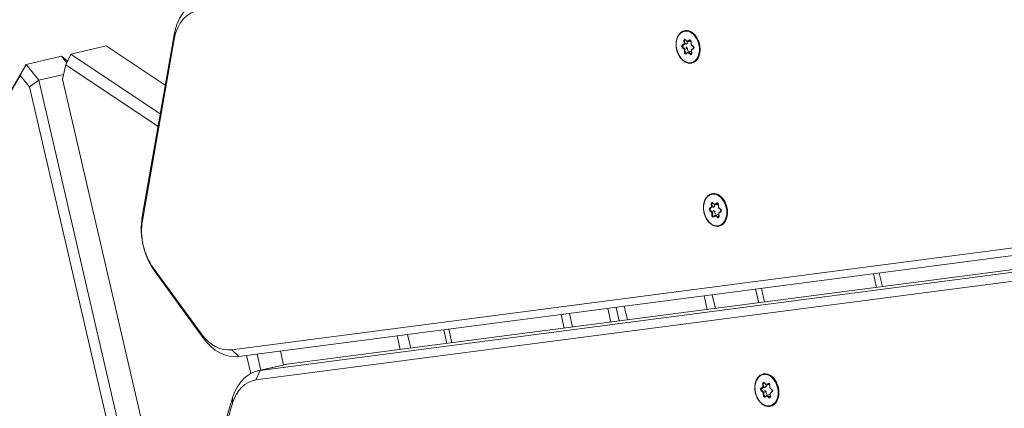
# Model space of a CAD drawing. Extents: x 5477758 to 5478338, y 5918274 to 5918502.
# Tile 84 of 121: x 5477951.017 to 5477951.373, y 5918462.644 to 5918462.784. Entities that reach past the tile are written whole.
import ezdxf

# ---------------------------------------------------------------- set-up
doc = ezdxf.new("R2010")
doc.units = 0
doc.layers.get('0').update_dxf_attribs({"color": 8, "linetype": 'CONTINUOUS', "lineweight": 13})
doc.layers.add('0_PROJEKTOWANE ZABAWKI', color=8, linetype='CONTINUOUS', lineweight=0)

# ---------------------------------------------------------------- blocks, each defined once
blk = doc.blocks.new('zw$CEC1')
for p, q in [((1095.487, -734.876), (1101.963, -669.39)), ((1101.963, -670.38), (1095.487, -735.866)), ((1095.786, -736.093), (1102.262, -670.607)), ((1100.998, -671.219), (1094.522, -736.705)), ((1094.822, -736.507), (1101.298, -671.022)), ((1097.106, -713.41), (1097.609, -713.41)), ((1097.63, -713.198), (1097.127, -713.198)), ((1096.682, -717.698), (1097.185, -717.698)), ((1097.206, -717.486), (1096.703, -717.486)), ((1087.379, -718.075), (1087.29, -718.139)), ((1087.299, -718.141), (1087.393, -718.073)), ((1087.344, -717.988), (1087.379, -718.075)), ((1087.358, -717.975), (1087.358, -717.971)), ((1087.396, -718.067), (1087.358, -717.975)), ((1087.395, -717.953), (1087.525, -717.976)), ((1087.396, -718.067), (1087.396, -717.974)), ((1087.521, -717.97), (1087.398, -717.949)), ((1087.609, -717.906), (1087.521, -717.97)), ((1087.525, -717.976), (1087.618, -717.907)), ((1087.671, -717.914), (1087.708, -718.006)), ((1087.72, -718.006), (1087.685, -717.919)), ((1087.711, -718.009), (1087.841, -718.031)), ((1087.843, -718.027), (1087.72, -718.006)), ((1087.78, -718.021), (1087.76, -718.036)), ((1087.76, -718.131), (1087.76, -718.036)), ((1087.854, -718.062), (1087.76, -718.131)), ((1087.854, -718.059), (1087.854, -718.062)), ((1100.1, -718.019), (1100.135, -718.106)), ((1100.114, -718.006), (1100.114, -718.002)), ((1100.152, -718.098), (1100.114, -718.006)), ((1100.152, -717.984), (1100.281, -718.007)), ((1100.152, -718.098), (1100.152, -718.005)), ((1100.277, -718.001), (1100.154, -717.98)), ((1100.366, -717.937), (1100.277, -718.001)), ((1100.281, -718.006), (1100.374, -717.938)), ((1100.427, -717.945), (1100.465, -718.037)), ((1100.476, -718.036), (1100.441, -717.95)), ((1100.468, -718.039), (1100.597, -718.062)), ((1100.6, -718.058), (1100.476, -718.036)), ((1100.536, -718.052), (1100.516, -718.067)), ((1100.516, -718.162), (1100.516, -718.067)), ((1087.312, -718.192), (1087.435, -718.214)), ((1087.316, -718.171), (1087.316, -718.168)), ((1087.447, -718.195), (1087.316, -718.171)), ((1087.447, -718.099), (1087.374, -718.086)), ((1087.435, -718.214), (1087.47, -718.3)), ((1087.447, -718.195), (1087.447, -718.099)), ((1087.474, -718.164), (1087.447, -718.099)), ((1087.485, -718.287), (1087.447, -718.195)), ((1087.485, -718.283), (1087.485, -718.287)), ((1087.629, -718.227), (1087.535, -718.296)), ((1087.535, -718.296), (1087.535, -718.292)), ((1087.546, -718.314), (1087.634, -718.249)), ((1087.629, -718.131), (1087.562, -718.18)), ((1087.723, -718.148), (1087.629, -718.131)), ((1087.629, -718.227), (1087.629, -718.131)), ((1087.761, -718.25), (1087.629, -718.227)), ((1087.634, -718.249), (1087.757, -718.271)), ((1087.76, -718.134), (1087.798, -718.226)), ((1087.761, -718.246), (1087.761, -718.25)), ((1087.776, -718.145), (1087.865, -718.08)), ((1087.811, -718.231), (1087.776, -718.145)), ((1093.321, -718.358), (1093.356, -718.444)), ((1093.335, -718.345), (1093.335, -718.341)), ((1093.373, -718.437), (1093.335, -718.345)), ((1093.372, -718.323), (1093.502, -718.345)), ((1093.373, -718.437), (1093.373, -718.344)), ((1093.498, -718.34), (1093.375, -718.318)), ((1093.587, -718.276), (1093.498, -718.34)), ((1093.502, -718.345), (1093.595, -718.277)), ((1093.648, -718.284), (1093.686, -718.376)), ((1093.697, -718.375), (1093.662, -718.289)), ((1093.689, -718.378), (1093.818, -718.401)), ((1093.82, -718.397), (1093.697, -718.375)), ((1093.757, -718.391), (1093.737, -718.406)), ((1093.737, -718.501), (1093.737, -718.406)), ((1093.831, -718.432), (1093.737, -718.501)), ((1093.831, -718.428), (1093.831, -718.432)), ((1100.135, -718.106), (1100.047, -718.17)), ((1100.056, -718.172), (1100.149, -718.103)), ((1100.068, -718.223), (1100.191, -718.245)), ((1100.072, -718.202), (1100.072, -718.199)), ((1100.204, -718.225), (1100.072, -718.202)), ((1100.204, -718.13), (1100.13, -718.117)), ((1100.191, -718.245), (1100.226, -718.331)), ((1100.204, -718.225), (1100.204, -718.13)), ((1100.23, -718.195), (1100.204, -718.13)), ((1100.241, -718.318), (1100.204, -718.225)), ((1100.241, -718.314), (1100.241, -718.318)), ((1100.386, -718.258), (1100.291, -718.327)), ((1100.291, -718.327), (1100.291, -718.323)), ((1100.302, -718.345), (1100.39, -718.28)), ((1100.386, -718.162), (1100.319, -718.211)), ((1100.479, -718.179), (1100.386, -718.162)), ((1100.386, -718.258), (1100.386, -718.162)), ((1100.517, -718.281), (1100.386, -718.258)), ((1100.39, -718.28), (1100.514, -718.302)), ((1100.61, -718.093), (1100.516, -718.162)), ((1100.517, -718.165), (1100.554, -718.257)), ((1100.517, -718.277), (1100.517, -718.281)), ((1100.533, -718.176), (1100.621, -718.111)), ((1100.568, -718.262), (1100.533, -718.176)), ((1100.61, -718.09), (1100.61, -718.093)), ((1093.356, -718.444), (1093.268, -718.509)), ((1093.277, -718.511), (1093.37, -718.442)), ((1093.289, -718.562), (1093.412, -718.584)), ((1093.293, -718.541), (1093.293, -718.538)), ((1093.424, -718.564), (1093.293, -718.541)), ((1093.424, -718.469), (1093.351, -718.456)), ((1093.412, -718.584), (1093.447, -718.67)), ((1093.424, -718.564), (1093.424, -718.469)), ((1093.451, -718.534), (1093.424, -718.469)), ((1093.462, -718.657), (1093.424, -718.564)), ((1093.462, -718.653), (1093.462, -718.657)), ((1093.606, -718.596), (1093.512, -718.665)), ((1093.512, -718.665), (1093.512, -718.662)), ((1093.523, -718.683), (1093.611, -718.619)), ((1093.606, -718.501), (1093.54, -718.55)), ((1093.7, -718.517), (1093.606, -718.501)), ((1093.606, -718.596), (1093.606, -718.501)), ((1093.738, -718.62), (1093.606, -718.596)), ((1093.611, -718.619), (1093.734, -718.641)), ((1093.737, -718.504), (1093.775, -718.596)), ((1093.738, -718.616), (1093.738, -718.62)), ((1093.754, -718.515), (1093.842, -718.45)), ((1093.789, -718.601), (1093.754, -718.515)), ((1097.029, -719.278), (1096.526, -719.278)), ((1096.496, -719.578), (1096.999, -719.578)), ((1096.713, -722.478), (1096.209, -722.478)), ((1096.15, -723.078), (1096.653, -723.078)), ((1096.683, -722.778), (1096.179, -722.778)), ((1096.515, -724.478), (1096.011, -724.478)), ((1095.982, -724.778), (1096.485, -724.778)), ((1095.559, -729.051), (1096.063, -729.051)), ((1096.08, -728.871), (1095.577, -728.871)), ((1095.933, -730.366), (1095.429, -730.366)), ((1095.391, -730.751), (1095.895, -730.751)), ((1095.482, -734.992), (1094.972, -734.992)), ((1095.482, -734.975), (1095.482, -735.965)), ((1095.487, -735.866), (1095.487, -734.876)), ((1095.482, -735.838), (1094.888, -735.838)), ((1095.786, -736.093), (1095.487, -735.866)), ((1083.095, -736.192), (1082.94, -736.161)), ((1082.94, -736.161), (1089.086, -738.772)), ((1089.241, -738.803), (1083.095, -736.192)), ((1094.85, -736.223), (1095.515, -736.223)), ((1094.522, -736.705), (1094.822, -736.507)), ((1082.77, -738.648), (1084.645, -736.886)), ((1085.609, -737.295), (1082.77, -739.963)), ((1096.412, -737.111), (1096.223, -737.064)), ((1096.223, -737.064), (1098.68, -738.471)), ((1098.869, -738.518), (1096.412, -737.111)), ((1083.105, -740.23), (1086.036, -737.476)), ((1093.702, -737.651), (1090.992, -738.803)), ((1091.146, -738.772), (1093.857, -737.621)), ((1093.702, -737.651), (1093.857, -737.621)), ((1082.77, -739.963), (1082.77, -738.648)), ((1089.241, -738.803), (1089.086, -738.772)), ((1090.992, -738.803), (1091.146, -738.772)), ((1083.105, -740.23), (1082.77, -739.963)), ((1082.992, -740.14), (1082.77, -740.317)), ((1082.77, -740.317), (1083.045, -740.182)), ((1082.77, -740.317), (1082.77, -741.632)), ((1083.584, -740.464), (1083.105, -740.23)), ((1083.428, -741.311), (1083.428, -740.388)), ((1101.745, -740.464), (1083.584, -740.464)), ((1083.428, -741.311), (1082.77, -741.632)), ((1083.105, -741.929), (1082.77, -741.632)), ((1082.77, -741.632), (1086.818, -745.436)), ((1083.584, -741.695), (1083.428, -741.311)), ((1101.929, -741.311), (1083.428, -741.311)), ((1083.105, -741.929), (1083.584, -741.695)), ((1087.067, -745.652), (1083.105, -741.929)), ((1083.584, -741.695), (1103.936, -741.695))]:
    blk.add_line(p, q)
for centre, major_axis, ratio, start_param, end_param in [((1087.578, -718.096), (0.6, 0), 0.707107, 0, 3.141593), ((1100.334, -718.126), (0.6, 0), 0.707107, 0, 3.141593), ((1087.387, -717.98), (-0.045, 0), 0.707107, 4.467995, 6.56239), ((1087.344, -717.978), (0.0139, 0.0056), 0.679724, 4.443473, 6.01427), ((1087.387, -717.969), (-0.03, 0), 0.707107, 0, 0.279204), ((1087.578, -718.096), (0.25, 0), 0.707107, 2.244927, 2.557585), ((1087.379, -718.064), (0.0166, -0.0047), 0.601017, 4.881509, 6.452305), ((1087.398, -717.938), (-0.0026, -0.0148), 0.171098, 0, 0.800479), ((1087.521, -717.96), (-0.0037, 0.0158), 0.19164, 2.259533, 3.223174), ((1087.578, -718.096), (0.25, 0), 0.707107, 1.152569, 1.475438), ((1087.642, -717.928), (0.045, 0), 0.707107, 0.279204, 2.3736), ((1087.609, -717.895), (0.0089, -0.0121), 0.508626, 5.319544, 6.283185), ((1087.685, -717.909), (-0.0139, -0.0056), 0.679724, 0, 1.301881), ((1087.72, -717.995), (0.0104, 0.0129), 0.462667, 2.890892, 4.192773), ((1087.578, -718.096), (0.25, 0), 0.707107, 0.095219, 0.407877), ((1087.843, -718.017), (-0.0026, -0.0148), 0.171098, 0, 0.800479), ((1087.832, -718.058), (0.045, 0), 0.707107, 5.515192, 7.609587), ((1087.832, -718.048), (0.03, 0), 0.707107, 5.515192, 6.283185), ((1087.865, -718.07), (0.0089, -0.0121), 0.508626, 3.748748, 5.319544), ((1093.555, -718.465), (0.6, 0), 0.707107, 0, 3.141593), ((1100.143, -718.01), (-0.045, 0), 0.707107, 4.467995, 6.56239), ((1100.1, -718.009), (0.0139, 0.0056), 0.679724, 4.443473, 6.01427), ((1100.143, -718), (-0.03, 0), 0.707107, 0, 0.279204), ((1100.334, -718.126), (0.25, 0), 0.707107, 2.244927, 2.557585), ((1100.154, -717.969), (-0.0026, -0.0148), 0.171098, 0, 0.800479), ((1100.277, -717.991), (-0.0037, 0.0158), 0.19164, 2.259533, 3.223174), ((1100.334, -718.126), (0.25, 0), 0.707107, 1.152569, 1.475438), ((1100.398, -717.959), (0.045, 0), 0.707107, 0.279204, 2.3736), ((1100.366, -717.926), (0.0089, -0.0121), 0.508626, 5.319544, 6.283185), ((1100.441, -717.939), (-0.0139, -0.0056), 0.679724, 0, 1.301881), ((1100.476, -718.026), (0.0104, 0.0129), 0.462667, 2.890892, 4.192773), ((1100.334, -718.126), (0.25, 0), 0.707107, 0.095219, 0.407877), ((1100.6, -718.048), (-0.0026, -0.0148), 0.171098, 0, 0.800479), ((1100.589, -718.089), (0.045, 0), 0.707107, 5.515192, 7.609587), ((1100.589, -718.078), (0.03, 0), 0.707107, 5.515192, 6.283185), ((1087.323, -718.161), (-0.045, 0), 0.707107, 5.515192, 7.609587), ((1087.29, -718.129), (0.0089, -0.0121), 0.508626, 5.319544, 6.283185), ((1087.323, -718.151), (-0.03, 0), 0.707107, 0, 1.326402), ((1087.312, -718.182), (-0.0026, -0.0148), 0.171098, 0.800479, 2.371275), ((1087.578, -718.096), (-0.25, 0), 0.707107, 0.130169, 0.46319), ((1087.435, -718.203), (0.0104, 0.0129), 0.462667, 4.192773, 5.763569), ((1087.47, -718.29), (0.0139, 0.0056), 0.679724, 4.443473, 6.01427), ((1087.513, -718.292), (-0.045, 0), 0.707107, 0.279204, 2.3736), ((1087.578, -718.096), (-0.25, 0), 0.707107, 1.142416, 1.510388), ((1087.513, -718.281), (-0.03, 0), 0.707107, 0.279204, 2.3736), ((1087.546, -718.303), (0.0089, -0.0121), 0.508626, 3.748748, 5.319544), ((1087.634, -718.238), (-0.0037, 0.0158), 0.19164, 0.688736, 2.259533), ((1087.578, -718.096), (-0.25, 0), 0.707107, 2.189614, 2.547433), ((1087.768, -718.24), (0.045, 0), 0.707107, 4.467995, 6.56239), ((1087.757, -718.26), (-0.0026, -0.0148), 0.171098, 0.800479, 2.371275), ((1087.776, -718.134), (-0.0166, 0.0047), 0.601017, 0.16912, 1.739916), ((1087.768, -718.229), (0.03, 0), 0.707107, 4.467995, 6.283185), ((1087.811, -718.221), (-0.0139, -0.0056), 0.679724, 0, 1.301881), ((1093.364, -718.349), (-0.045, 0), 0.707107, 4.467995, 6.56239), ((1093.321, -718.348), (0.0139, 0.0056), 0.679724, 4.443473, 6.01427), ((1093.364, -718.339), (-0.03, 0), 0.707107, 0, 0.279204), ((1093.555, -718.465), (0.25, 0), 0.707107, 2.244927, 2.557585), ((1093.356, -718.434), (0.0166, -0.0047), 0.601017, 4.881509, 6.452305), ((1093.375, -718.308), (-0.0026, -0.0148), 0.171098, 0, 0.800479), ((1093.498, -718.33), (-0.0037, 0.0158), 0.19164, 2.259533, 3.223174), ((1093.555, -718.465), (0.25, 0), 0.707107, 1.152569, 1.475438), ((1093.619, -718.298), (0.045, 0), 0.707107, 0.279204, 2.3736), ((1093.587, -718.265), (0.0089, -0.0121), 0.508626, 5.319544, 6.283185), ((1093.662, -718.278), (-0.0139, -0.0056), 0.679724, 0, 1.301881), ((1093.697, -718.365), (0.0104, 0.0129), 0.462667, 2.890892, 4.192773), ((1093.555, -718.465), (0.25, 0), 0.707107, 0.095219, 0.407877), ((1093.82, -718.386), (-0.0026, -0.0148), 0.171098, 0, 0.800479), ((1093.809, -718.428), (0.045, 0), 0.707107, 5.515192, 7.609587), ((1093.809, -718.417), (0.03, 0), 0.707107, 5.515192, 6.283185), ((1093.842, -718.439), (0.0089, -0.0121), 0.508626, 3.748748, 5.319544), ((1100.079, -718.192), (-0.045, 0), 0.707107, 5.515192, 7.609587), ((1100.047, -718.16), (0.0089, -0.0121), 0.508626, 5.319544, 6.283185), ((1100.079, -718.182), (-0.03, 0), 0.707107, 0, 1.326402), ((1100.068, -718.213), (-0.0026, -0.0148), 0.171098, 0.800479, 2.371275), ((1100.334, -718.126), (-0.25, 0), 0.707107, 0.130169, 0.46319), ((1100.135, -718.095), (0.0166, -0.0047), 0.601017, 4.881509, 6.452305), ((1100.191, -718.234), (0.0104, 0.0129), 0.462667, 4.192773, 5.763569), ((1100.226, -718.321), (0.0139, 0.0056), 0.679724, 4.443473, 6.01427), ((1100.27, -718.322), (-0.045, 0), 0.707107, 0.279204, 2.3736), ((1100.334, -718.126), (-0.25, 0), 0.707107, 1.142416, 1.510388), ((1100.27, -718.312), (-0.03, 0), 0.707107, 0.279204, 2.3736), ((1100.302, -718.334), (0.0089, -0.0121), 0.508626, 3.748748, 5.319544), ((1100.39, -718.269), (-0.0037, 0.0158), 0.19164, 0.688736, 2.259533), ((1100.334, -718.126), (-0.25, 0), 0.707107, 2.189614, 2.547433), ((1100.524, -718.271), (0.045, 0), 0.707107, 4.467995, 6.56239), ((1100.514, -718.291), (-0.0026, -0.0148), 0.171098, 0.800479, 2.371275), ((1100.533, -718.165), (-0.0166, 0.0047), 0.601017, 0.16912, 1.739916), ((1100.524, -718.26), (0.03, 0), 0.707107, 4.467995, 6.283185), ((1100.568, -718.251), (-0.0139, -0.0056), 0.679724, 0, 1.301881), ((1100.621, -718.1), (0.0089, -0.0121), 0.508626, 3.748748, 5.319544), ((1093.3, -718.531), (-0.045, 0), 0.707107, 5.515192, 7.609587), ((1093.268, -718.498), (0.0089, -0.0121), 0.508626, 5.319544, 6.283185), ((1093.3, -718.521), (-0.03, 0), 0.707107, 0, 1.326402), ((1093.289, -718.551), (-0.0026, -0.0148), 0.171098, 0.800479, 2.371275), ((1093.555, -718.465), (-0.25, 0), 0.707107, 0.130169, 0.46319), ((1093.412, -718.573), (0.0104, 0.0129), 0.462667, 4.192773, 5.763569), ((1093.447, -718.66), (0.0139, 0.0056), 0.679724, 4.443473, 6.01427), ((1093.491, -718.661), (-0.045, 0), 0.707107, 0.279204, 2.3736), ((1093.555, -718.465), (-0.25, 0), 0.707107, 1.142416, 1.510388), ((1093.491, -718.651), (-0.03, 0), 0.707107, 0.279204, 2.3736), ((1093.523, -718.673), (0.0089, -0.0121), 0.508626, 3.748748, 5.319544), ((1093.611, -718.608), (-0.0037, 0.0158), 0.19164, 0.688736, 2.259533), ((1093.555, -718.465), (-0.25, 0), 0.707107, 2.189614, 2.547433), ((1093.745, -718.61), (0.045, 0), 0.707107, 4.467995, 6.56239), ((1093.734, -718.63), (-0.0026, -0.0148), 0.171098, 0.800479, 2.371275), ((1093.754, -718.504), (-0.0166, 0.0047), 0.601017, 0.16912, 1.739916), ((1093.745, -718.599), (0.03, 0), 0.707107, 4.467995, 6.283185), ((1093.789, -718.59), (-0.0139, -0.0056), 0.679724, 0, 1.301881), ((1083.971, -734.949), (-2, 0), 0.707107, 6.178466, 7.31293), ((1083.971, -735.161), (-1.7, 0), 0.707107, 6.178466, 7.31293), ((1097.482, -734.975), (-2, 0), 0.707107, 6.213372, 6.283185), ((1097.482, -735.965), (-2, 0), 0.707107, 6.213372, 7.173303), ((1097.482, -736.177), (-1.7, 0), 0.707107, 6.213372, 7.173303), ((1092.827, -736.409), (2, 0), 0.707107, 5.253441, 6.213372), ((1092.827, -736.621), (1.7, 0), 0.707107, 5.253441, 6.213372), ((1090.116, -737.56), (2, 0), 0.707107, 4.171337, 5.253441), ((1090.116, -737.772), (-1.7, 0), 0.707107, 1.029744, 2.111848)]:
    blk.add_ellipse(centre, major_axis=major_axis, ratio=ratio, start_param=start_param, end_param=end_param)
for centre in [(1087.578, -718.11), (1093.555, -718.48), (1100.334, -718.141)]:
    blk.add_ellipse(centre, major_axis=(-0.58, 0), ratio=0.707107)
for points, knots in [([(1087.395, -717.953), (1087.392, -717.952), (1087.389, -717.952), (1087.383, -717.952), (1087.38, -717.953), (1087.374, -717.954), (1087.371, -717.955), (1087.366, -717.957), (1087.364, -717.958), (1087.361, -717.961), (1087.36, -717.962), (1087.358, -717.965), (1087.357, -717.966), (1087.357, -717.968), (1087.357, -717.969), (1087.357, -717.969)], [1.570796, 1.570796, 1.570796, 1.570796, 1.844329, 1.844329, 2.119118, 2.119118, 2.392017, 2.392017, 2.661992, 2.661992, 2.936562, 2.936562, 3.253095, 3.253095, 3.385987, 3.385987, 3.385987, 3.385987]), ([(1087.671, -717.914), (1087.67, -717.913), (1087.669, -717.911), (1087.665, -717.907), (1087.663, -717.906), (1087.659, -717.904), (1087.656, -717.903), (1087.65, -717.901), (1087.647, -717.901), (1087.641, -717.9), (1087.638, -717.901), (1087.632, -717.901), (1087.629, -717.902), (1087.624, -717.904), (1087.621, -717.905), (1087.619, -717.907), (1087.619, -717.907), (1087.618, -717.907)], [0.523599, 0.523599, 0.523599, 0.523599, 0.927172, 0.927172, 1.204378, 1.204378, 1.47422, 1.47422, 1.746688, 1.746688, 2.021391, 2.021391, 2.295276, 2.295276, 2.566083, 2.566083, 2.617994, 2.617994, 2.617994, 2.617994]), ([(1087.862, -718.048), (1087.862, -718.047), (1087.862, -718.046), (1087.861, -718.043), (1087.861, -718.042), (1087.859, -718.04), (1087.857, -718.038), (1087.853, -718.036), (1087.851, -718.035), (1087.846, -718.033), (1087.844, -718.032), (1087.841, -718.031)], [0.244394, 0.244394, 0.244394, 0.244394, 0.509675, 0.509675, 0.774955, 0.774955, 1.040236, 1.040236, 1.305516, 1.305516, 1.570796, 1.570796, 1.570796, 1.570796]), ([(1100.152, -717.984), (1100.149, -717.983), (1100.145, -717.983), (1100.139, -717.983), (1100.136, -717.983), (1100.13, -717.985), (1100.127, -717.986), (1100.123, -717.988), (1100.121, -717.989), (1100.117, -717.992), (1100.116, -717.993), (1100.114, -717.996), (1100.114, -717.997), (1100.113, -717.999), (1100.113, -717.999), (1100.113, -718)], [1.570796, 1.570796, 1.570796, 1.570796, 1.844329, 1.844329, 2.119118, 2.119118, 2.392017, 2.392017, 2.661992, 2.661992, 2.936562, 2.936562, 3.253095, 3.253095, 3.385987, 3.385987, 3.385987, 3.385987]), ([(1100.427, -717.945), (1100.427, -717.943), (1100.425, -717.941), (1100.422, -717.938), (1100.42, -717.937), (1100.415, -717.934), (1100.412, -717.933), (1100.407, -717.932), (1100.403, -717.932), (1100.397, -717.931), (1100.394, -717.931), (1100.388, -717.932), (1100.385, -717.933), (1100.38, -717.935), (1100.377, -717.936), (1100.375, -717.938), (1100.375, -717.938), (1100.374, -717.938)], [0.523599, 0.523599, 0.523599, 0.523599, 0.927172, 0.927172, 1.204378, 1.204378, 1.47422, 1.47422, 1.746688, 1.746688, 2.021391, 2.021391, 2.295276, 2.295276, 2.566083, 2.566083, 2.617994, 2.617994, 2.617994, 2.617994]), ([(1100.619, -718.078), (1100.619, -718.077), (1100.618, -718.076), (1100.618, -718.074), (1100.617, -718.073), (1100.615, -718.071), (1100.613, -718.069), (1100.61, -718.067), (1100.608, -718.066), (1100.603, -718.064), (1100.6, -718.063), (1100.597, -718.062)], [0.244394, 0.244394, 0.244394, 0.244394, 0.509675, 0.509675, 0.774955, 0.774955, 1.040236, 1.040236, 1.305516, 1.305516, 1.570796, 1.570796, 1.570796, 1.570796]), ([(1088.178, -718.096), (1088.178, -718.141), (1088.168, -718.186), (1088.129, -718.272), (1088.099, -718.313), (1088.024, -718.387), (1087.978, -718.419), (1087.874, -718.473), (1087.815, -718.493), (1087.693, -718.52), (1087.628, -718.527), (1087.5, -718.525), (1087.436, -718.516), (1087.315, -718.485), (1087.258, -718.463), (1087.157, -718.406), (1087.113, -718.372), (1087.041, -718.295), (1087.015, -718.252), (1086.984, -718.171), (1086.978, -718.133), (1086.978, -718.096)], [6.038791, 6.038791, 6.038791, 6.038791, 6.34864, 6.34864, 6.66324, 6.66324, 6.984393, 6.984393, 7.307998, 7.307998, 7.63188, 7.63188, 7.955712, 7.955712, 8.279598, 8.279598, 8.603057, 8.603057, 8.923488, 8.923488, 9.180384, 9.180384, 9.180384, 9.180384]), ([(1087.299, -718.141), (1087.298, -718.142), (1087.297, -718.142), (1087.296, -718.144), (1087.295, -718.145), (1087.294, -718.146), (1087.294, -718.147), (1087.293, -718.148), (1087.293, -718.149), (1087.293, -718.15), (1087.293, -718.15), (1087.293, -718.151)], [2.6179939, 2.6179939, 2.6179939, 2.6179939, 2.7715925, 2.7715925, 2.9251911, 2.9251911, 3.0787897, 3.0787897, 3.2323883, 3.2323883, 3.385987, 3.385987, 3.385987, 3.385987]), ([(1087.798, -718.229), (1087.798, -718.229), (1087.798, -718.229), (1087.798, -718.229), (1087.798, -718.228), (1087.798, -718.228), (1087.798, -718.228), (1087.798, -718.227), (1087.798, -718.227), (1087.798, -718.227), (1087.798, -718.226), (1087.798, -718.226)], [0.2443943, 0.2443943, 0.2443943, 0.2443943, 0.3002352, 0.3002352, 0.3560761, 0.3560761, 0.411917, 0.411917, 0.4677579, 0.4677579, 0.5235988, 0.5235988, 0.5235988, 0.5235988]), ([(1093.372, -718.323), (1093.369, -718.322), (1093.366, -718.322), (1093.36, -718.322), (1093.357, -718.322), (1093.351, -718.324), (1093.348, -718.325), (1093.343, -718.327), (1093.341, -718.328), (1093.338, -718.331), (1093.337, -718.332), (1093.335, -718.335), (1093.334, -718.336), (1093.334, -718.338), (1093.334, -718.338), (1093.334, -718.339)], [1.570796, 1.570796, 1.570796, 1.570796, 1.844329, 1.844329, 2.119118, 2.119118, 2.392017, 2.392017, 2.661992, 2.661992, 2.936562, 2.936562, 3.253095, 3.253095, 3.385987, 3.385987, 3.385987, 3.385987]), ([(1093.648, -718.284), (1093.648, -718.282), (1093.646, -718.28), (1093.642, -718.277), (1093.64, -718.276), (1093.636, -718.273), (1093.633, -718.272), (1093.627, -718.271), (1093.624, -718.27), (1093.618, -718.27), (1093.615, -718.27), (1093.609, -718.271), (1093.606, -718.272), (1093.601, -718.274), (1093.598, -718.275), (1093.596, -718.277), (1093.596, -718.277), (1093.595, -718.277)], [0.523599, 0.523599, 0.523599, 0.523599, 0.927172, 0.927172, 1.204378, 1.204378, 1.47422, 1.47422, 1.746688, 1.746688, 2.021391, 2.021391, 2.295276, 2.295276, 2.566083, 2.566083, 2.617994, 2.617994, 2.617994, 2.617994]), ([(1093.839, -718.417), (1093.839, -718.416), (1093.839, -718.415), (1093.839, -718.413), (1093.838, -718.412), (1093.836, -718.409), (1093.834, -718.408), (1093.831, -718.406), (1093.828, -718.404), (1093.823, -718.402), (1093.821, -718.402), (1093.818, -718.401)], [0.244394, 0.244394, 0.244394, 0.244394, 0.509675, 0.509675, 0.774955, 0.774955, 1.040236, 1.040236, 1.305516, 1.305516, 1.570796, 1.570796, 1.570796, 1.570796]), ([(1100.934, -718.126), (1100.934, -718.172), (1100.924, -718.217), (1100.885, -718.303), (1100.856, -718.344), (1100.781, -718.418), (1100.734, -718.45), (1100.63, -718.504), (1100.572, -718.524), (1100.449, -718.551), (1100.385, -718.558), (1100.257, -718.555), (1100.193, -718.547), (1100.072, -718.516), (1100.015, -718.494), (1099.913, -718.437), (1099.869, -718.403), (1099.798, -718.325), (1099.771, -718.283), (1099.741, -718.202), (1099.734, -718.164), (1099.734, -718.126)], [6.038791, 6.038791, 6.038791, 6.038791, 6.34864, 6.34864, 6.66324, 6.66324, 6.984393, 6.984393, 7.307998, 7.307998, 7.63188, 7.63188, 7.955712, 7.955712, 8.279598, 8.279598, 8.603057, 8.603057, 8.923488, 8.923488, 9.180384, 9.180384, 9.180384, 9.180384]), ([(1100.056, -718.172), (1100.055, -718.172), (1100.054, -718.173), (1100.052, -718.175), (1100.052, -718.175), (1100.051, -718.177), (1100.05, -718.178), (1100.05, -718.179), (1100.049, -718.179), (1100.049, -718.181), (1100.049, -718.181), (1100.049, -718.182)], [2.6179939, 2.6179939, 2.6179939, 2.6179939, 2.7715925, 2.7715925, 2.9251911, 2.9251911, 3.0787897, 3.0787897, 3.2323883, 3.2323883, 3.385987, 3.385987, 3.385987, 3.385987]), ([(1100.554, -718.26), (1100.554, -718.26), (1100.554, -718.26), (1100.554, -718.259), (1100.554, -718.259), (1100.554, -718.259), (1100.554, -718.259), (1100.554, -718.258), (1100.554, -718.258), (1100.554, -718.258), (1100.554, -718.257), (1100.554, -718.257)], [0.2443943, 0.2443943, 0.2443943, 0.2443943, 0.3002352, 0.3002352, 0.3560761, 0.3560761, 0.411917, 0.411917, 0.4677579, 0.4677579, 0.5235988, 0.5235988, 0.5235988, 0.5235988]), ([(1094.155, -718.465), (1094.155, -718.511), (1094.145, -718.556), (1094.106, -718.642), (1094.076, -718.683), (1094.001, -718.757), (1093.955, -718.789), (1093.851, -718.842), (1093.793, -718.863), (1093.67, -718.89), (1093.606, -718.896), (1093.477, -718.894), (1093.414, -718.886), (1093.293, -718.855), (1093.236, -718.833), (1093.134, -718.776), (1093.09, -718.742), (1093.019, -718.664), (1092.992, -718.622), (1092.962, -718.54), (1092.955, -718.503), (1092.955, -718.465)], [6.038791, 6.038791, 6.038791, 6.038791, 6.34864, 6.34864, 6.66324, 6.66324, 6.984393, 6.984393, 7.307998, 7.307998, 7.63188, 7.63188, 7.955712, 7.955712, 8.279598, 8.279598, 8.603057, 8.603057, 8.923488, 8.923488, 9.180384, 9.180384, 9.180384, 9.180384]), ([(1093.277, -718.511), (1093.275, -718.511), (1093.275, -718.512), (1093.273, -718.514), (1093.272, -718.514), (1093.271, -718.516), (1093.271, -718.516), (1093.271, -718.518), (1093.27, -718.518), (1093.27, -718.519), (1093.27, -718.52), (1093.27, -718.521)], [2.6179939, 2.6179939, 2.6179939, 2.6179939, 2.7715925, 2.7715925, 2.9251911, 2.9251911, 3.0787897, 3.0787897, 3.2323883, 3.2323883, 3.385987, 3.385987, 3.385987, 3.385987]), ([(1093.775, -718.599), (1093.775, -718.599), (1093.775, -718.599), (1093.775, -718.598), (1093.775, -718.598), (1093.775, -718.598), (1093.775, -718.597), (1093.775, -718.597), (1093.775, -718.597), (1093.775, -718.596), (1093.775, -718.596), (1093.775, -718.596)], [0.2443943, 0.2443943, 0.2443943, 0.2443943, 0.3002352, 0.3002352, 0.3560761, 0.3560761, 0.411917, 0.411917, 0.4677579, 0.4677579, 0.5235988, 0.5235988, 0.5235988, 0.5235988])]:
    blk.add_open_spline(points, degree=3, knots=knots)

msp = doc.modelspace()

# ---------------------------------------------------------------- block references
at = {"layer": '0_PROJEKTOWANE ZABAWKI', "xscale": 0.009981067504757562, "yscale": 0.009981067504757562, "zscale": 0.009981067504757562, "rotation": 283.0720937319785}
msp.add_blockref('zw$CEC1', (5477955.78541, 5918474.9692), dxfattribs=at)

doc.saveas('drawing.dxf')
